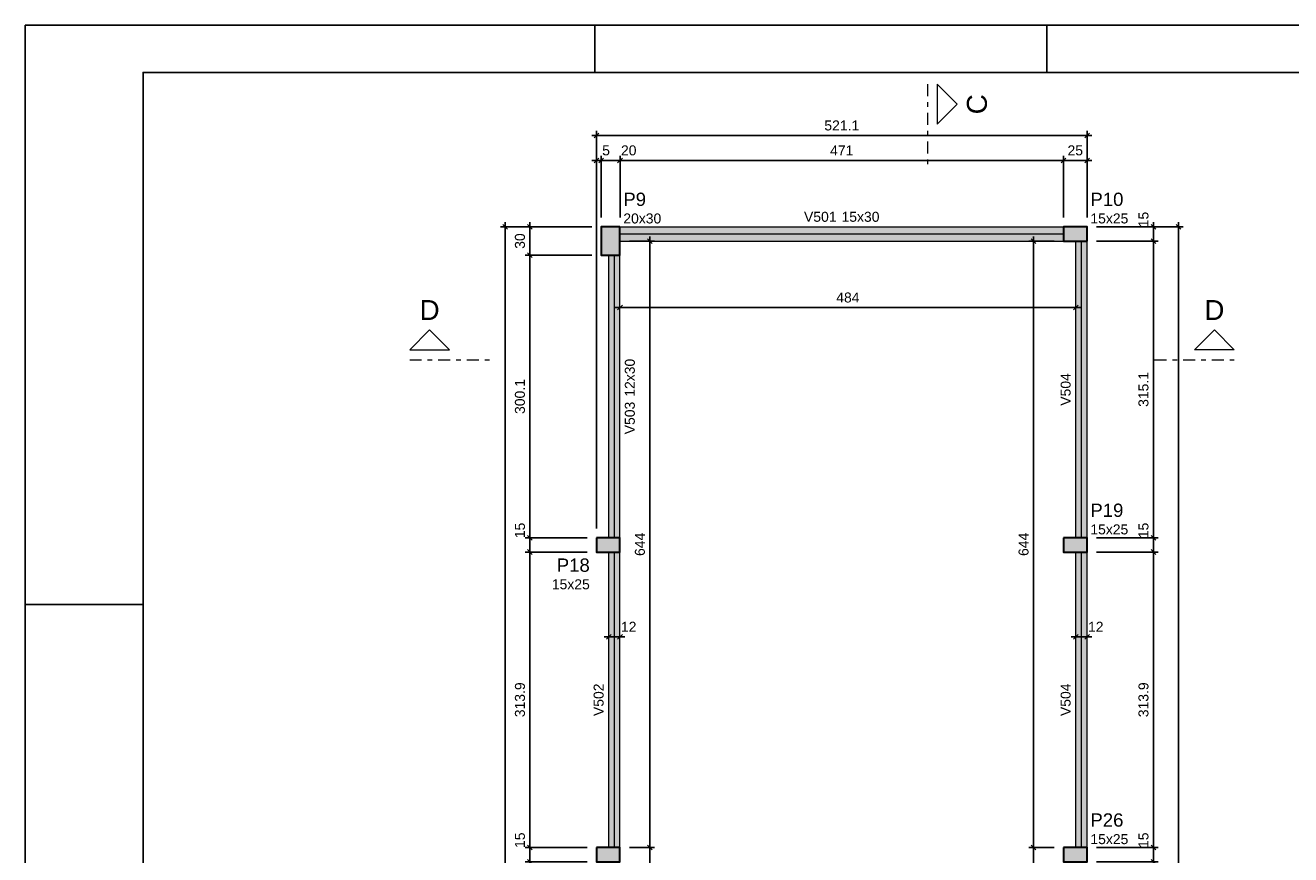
# Model space of a CAD drawing. Header units: millimetres. Extents: x 0 to 59.4, y 0 to 42.
# Tile 2 of 4: x 0 to 26.9, y 24.4 to 42. Entities that reach past the tile are written whole.
import ezdxf

# ---------------------------------------------------------------- set-up
doc = ezdxf.new("R2010")
doc.units = ezdxf.units.MM
doc.header["$MEASUREMENT"] = 0
doc.linetypes.add('DASHDOT', pattern=[2.54, 1.27, -0.635, 0, -0.635])
doc.linetypes.add('NULL', pattern=[0])
doc.layers.get('0').update_dxf_attribs({"lineweight": 18})
for name, color, linetype, lineweight in [('FO-Cortes', 9, 'DASHDOT', 5), ('FO-Cotas', 5, 'Continuous', 5), ('FO-Eixos', 5, 'Continuous', 5), ('FO-Hachura pilar que morre', 106, 'Continuous', 5), ('FO-Hachura viga', 43, 'Continuous', 5), ('FO-Pilares', 4, 'Continuous', 30), ('FO-Textos das vigas', 7, 'Continuous', 5), ('FO-Textos dos pilares', 7, 'Continuous', 5), ('FO-Vigas', 1, 'Continuous', 20)]:
    doc.layers.add(name, color=color, linetype=linetype, lineweight=lineweight)
doc.layers.add('SEDUC_MARF', color=1, linetype='Continuous')
doc.layers.add('SEDUC_MARGG', color=7, linetype='Continuous')
doc.styles.add('Arial', font='txt')
doc.dimstyles.new('UM_50.000000', dxfattribs={"dimtxt": 0.18, "dimasz": 0.1, "dimexe": 0.1, "dimexo": 0.2, "dimgap": 0, "dimtad": 1, "dimtih": 1, "dimtoh": 1, "dimdec": 1, "dimlfac": 50, "dimzin": 0, "dimdsep": 46, "dimtxsty": 'Standard', "dimcen": 0.09, "dimdle": 0.1, "dimadec": 1, "dimazin": 2, "dimtfac": 1, "dimtdec": 4, "dimtofl": 0, "dimtmove": 0, "dimatfit": 3, "dimfxl": 1, "dimtolj": 1, "dimarcsym": 0})

# ---------------------------------------------------------------- blocks, each defined once
blk = doc.blocks.new('_Oblique')
at = {"color": 0, "linetype": 'ByBlock', "lineweight": -2}
blk.add_line((-0.5, -0.5), (0.5, 0.5), dxfattribs=at)
blk = doc.blocks.new('*D6')
at = {"layer": 'Defpoints', "color": 0}
for p in [(12.232, 39.131), (12.232, 37.719), (12.131, 31.116)]:
    blk.add_point(p, dxfattribs=at)
at = {"layer": 'FO-Cotas', "color": 0, "lineweight": -2}
for p, q in [((12.031, 39.131), (12.332, 39.131)), ((12.131, 31.316), (12.131, 39.231)), ((12.232, 37.919), (12.232, 39.231))]:
    blk.add_line(p, q, dxfattribs=at)
at = {"layer": 'FO-Cotas', "color": 0, "lineweight": -2, "xscale": 0.1, "yscale": 0.1, "zscale": 0.1, "rotation": 180}
blk.add_blockref('_Oblique', (12.131, 39.131), dxfattribs=at)
at = {"layer": 'FO-Cotas', "color": 0, "lineweight": -2, "xscale": 0.1, "yscale": 0.1, "zscale": 0.1}
blk.add_blockref('_Oblique', (12.232, 39.131), dxfattribs=at)
at = {"layer": 'FO-Cotas', "color": 7, "insert": (12.336, 39.343), "char_height": 0.2118, "attachment_point": 5, "rotation": 0.0057, "style": 'Arial'}
blk.add_mtext('\\A1;5', dxfattribs=at)
blk = doc.blocks.new('*D7')
at = {"layer": 'Defpoints', "color": 0}
for p in [(12.632, 39.131), (12.232, 37.719), (12.632, 37.719)]:
    blk.add_point(p, dxfattribs=at)
at = {"layer": 'FO-Cotas', "color": 0, "lineweight": -2}
for p, q in [((12.132, 39.131), (12.732, 39.131)), ((12.232, 37.919), (12.232, 39.231)), ((12.632, 37.919), (12.632, 39.231))]:
    blk.add_line(p, q, dxfattribs=at)
at = {"layer": 'FO-Cotas', "color": 0, "lineweight": -2, "xscale": 0.1, "yscale": 0.1, "zscale": 0.1, "rotation": 180}
blk.add_blockref('_Oblique', (12.232, 39.131), dxfattribs=at)
at = {"layer": 'FO-Cotas', "color": 0, "lineweight": -2, "xscale": 0.1, "yscale": 0.1, "zscale": 0.1}
blk.add_blockref('_Oblique', (12.632, 39.131), dxfattribs=at)
at = {"layer": 'FO-Cotas', "color": 7, "insert": (12.817, 39.343), "char_height": 0.2118, "attachment_point": 5, "rotation": 0.0057, "style": 'Arial'}
blk.add_mtext('\\A1;20', dxfattribs=at)
blk = doc.blocks.new('*D8')
at = {"layer": 'Defpoints', "color": 0}
for p in [(22.052, 39.131), (12.632, 37.719), (22.052, 37.719)]:
    blk.add_point(p, dxfattribs=at)
at = {"layer": 'FO-Cotas', "color": 0, "lineweight": -2}
for p, q in [((12.532, 39.131), (22.152, 39.131)), ((12.632, 37.919), (12.632, 39.231)), ((22.052, 37.919), (22.052, 39.231))]:
    blk.add_line(p, q, dxfattribs=at)
at = {"layer": 'FO-Cotas', "color": 0, "lineweight": -2, "xscale": 0.1, "yscale": 0.1, "zscale": 0.1, "rotation": 180}
blk.add_blockref('_Oblique', (12.632, 39.131), dxfattribs=at)
at = {"layer": 'FO-Cotas', "color": 0, "lineweight": -2, "xscale": 0.1, "yscale": 0.1, "zscale": 0.1}
blk.add_blockref('_Oblique', (22.052, 39.131), dxfattribs=at)
at = {"layer": 'FO-Cotas', "color": 7, "insert": (17.342, 39.343), "char_height": 0.2118, "attachment_point": 5, "rotation": 0.0057, "style": 'Arial'}
blk.add_mtext('\\A1;471', dxfattribs=at)
blk = doc.blocks.new('*D9')
at = {"layer": 'Defpoints', "color": 0}
for p in [(22.552, 39.131), (22.052, 37.719), (22.552, 37.719)]:
    blk.add_point(p, dxfattribs=at)
at = {"layer": 'FO-Cotas', "color": 0, "lineweight": -2}
for p, q in [((21.952, 39.131), (22.652, 39.131)), ((22.052, 37.919), (22.052, 39.231)), ((22.552, 37.919), (22.552, 39.231))]:
    blk.add_line(p, q, dxfattribs=at)
at = {"layer": 'FO-Cotas', "color": 0, "lineweight": -2, "xscale": 0.1, "yscale": 0.1, "zscale": 0.1, "rotation": 180}
blk.add_blockref('_Oblique', (22.052, 39.131), dxfattribs=at)
at = {"layer": 'FO-Cotas', "color": 0, "lineweight": -2, "xscale": 0.1, "yscale": 0.1, "zscale": 0.1}
blk.add_blockref('_Oblique', (22.552, 39.131), dxfattribs=at)
at = {"layer": 'FO-Cotas', "color": 7, "insert": (22.302, 39.343), "char_height": 0.2118, "attachment_point": 5, "rotation": 0.0057, "style": 'Arial'}
blk.add_mtext('\\A1;25', dxfattribs=at)
blk = doc.blocks.new('*D10')
at = {"layer": 'Defpoints', "color": 0}
for p in [(22.552, 39.661), (22.552, 37.719), (12.131, 31.116)]:
    blk.add_point(p, dxfattribs=at)
at = {"layer": 'FO-Cotas', "color": 0, "lineweight": -2}
for p, q in [((12.031, 39.661), (22.652, 39.661)), ((12.131, 31.316), (12.131, 39.761)), ((22.552, 37.919), (22.552, 39.761))]:
    blk.add_line(p, q, dxfattribs=at)
at = {"layer": 'FO-Cotas', "color": 0, "lineweight": -2, "xscale": 0.1, "yscale": 0.1, "zscale": 0.1, "rotation": 180}
blk.add_blockref('_Oblique', (12.131, 39.661), dxfattribs=at)
at = {"layer": 'FO-Cotas', "color": 0, "lineweight": -2, "xscale": 0.1, "yscale": 0.1, "zscale": 0.1}
blk.add_blockref('_Oblique', (22.552, 39.661), dxfattribs=at)
at = {"layer": 'FO-Cotas', "color": 7, "insert": (17.342, 39.872), "char_height": 0.2118, "attachment_point": 5, "rotation": 0.0057, "style": 'Arial'}
blk.add_mtext('\\A1;521.1', dxfattribs=at)
blk = doc.blocks.new('*D13')
at = {"layer": 'Defpoints', "color": 0}
for p in [(12.632, 36.007), (22.312, 36.007), (22.312, 36.007)]:
    blk.add_point(p, dxfattribs=at)
at = {"layer": 'FO-Cotas', "color": 0, "lineweight": -2}
blk.add_line((12.532, 36.007), (22.412, 36.007), dxfattribs=at)
at = {"layer": 'FO-Cotas', "color": 0, "lineweight": -2, "xscale": 0.1, "yscale": 0.1, "zscale": 0.1, "rotation": 180}
blk.add_blockref('_Oblique', (12.632, 36.007), dxfattribs=at)
at = {"layer": 'FO-Cotas', "color": 0, "lineweight": -2, "xscale": 0.1, "yscale": 0.1, "zscale": 0.1}
blk.add_blockref('_Oblique', (22.312, 36.007), dxfattribs=at)
at = {"layer": 'FO-Cotas', "color": 7, "insert": (17.472, 36.219), "char_height": 0.2118, "attachment_point": 5, "rotation": 0.0057, "style": 'Arial'}
blk.add_mtext('\\A1;484', dxfattribs=at)
blk = doc.blocks.new('*D21')
at = {"layer": 'Defpoints', "color": 0}
for p in [(10.719, 24.539), (12.132, 24.539), (12.132, 24.239)]:
    blk.add_point(p, dxfattribs=at)
at = {"layer": 'FO-Cotas', "color": 0, "lineweight": -2}
for p, q in [((11.932, 24.539), (10.619, 24.539)), ((10.719, 24.139), (10.719, 24.639)), ((11.932, 24.239), (10.619, 24.239))]:
    blk.add_line(p, q, dxfattribs=at)
at = {"layer": 'FO-Cotas', "color": 0, "lineweight": -2, "xscale": 0.1, "yscale": 0.1, "zscale": 0.1}
for p, rotation in [((10.719, 24.539), 90), ((10.719, 24.239), 270)]:
    blk.add_blockref('_Oblique', p, dxfattribs=dict(at, rotation=rotation))
at = {"layer": 'FO-Cotas', "color": 7, "insert": (10.507, 24.696), "char_height": 0.2118, "attachment_point": 5, "rotation": 90, "style": 'Arial'}
blk.add_mtext('\\A1;15', dxfattribs=at)
blk = doc.blocks.new('*D22')
at = {"layer": 'Defpoints', "color": 0}
for p in [(10.719, 30.816), (12.131, 30.816), (12.132, 24.539)]:
    blk.add_point(p, dxfattribs=at)
at = {"layer": 'FO-Cotas', "color": 0, "lineweight": -2}
for p, q in [((10.719, 24.439), (10.719, 30.916)), ((11.931, 30.816), (10.619, 30.816)), ((11.932, 24.539), (10.619, 24.539))]:
    blk.add_line(p, q, dxfattribs=at)
at = {"layer": 'FO-Cotas', "color": 0, "lineweight": -2, "xscale": 0.1, "yscale": 0.1, "zscale": 0.1}
for p, rotation in [((10.719, 30.816), 90), ((10.719, 24.539), 270)]:
    blk.add_blockref('_Oblique', p, dxfattribs=dict(at, rotation=rotation))
at = {"layer": 'FO-Cotas', "color": 7, "insert": (10.507, 27.678), "char_height": 0.2118, "attachment_point": 5, "rotation": 90, "style": 'Arial'}
blk.add_mtext('\\A1;313.9', dxfattribs=at)
blk = doc.blocks.new('*D23')
at = {"layer": 'Defpoints', "color": 0}
for p in [(10.719, 31.116), (12.131, 31.116), (12.131, 30.816)]:
    blk.add_point(p, dxfattribs=at)
at = {"layer": 'FO-Cotas', "color": 0, "lineweight": -2}
for p, q in [((10.719, 30.716), (10.719, 31.216)), ((11.931, 31.116), (10.619, 31.116)), ((11.931, 30.816), (10.619, 30.816))]:
    blk.add_line(p, q, dxfattribs=at)
at = {"layer": 'FO-Cotas', "color": 0, "lineweight": -2, "xscale": 0.1, "yscale": 0.1, "zscale": 0.1}
for p, rotation in [((10.719, 31.116), 90), ((10.719, 30.816), 270)]:
    blk.add_blockref('_Oblique', p, dxfattribs=dict(at, rotation=rotation))
at = {"layer": 'FO-Cotas', "color": 7, "insert": (10.507, 31.274), "char_height": 0.2118, "attachment_point": 5, "rotation": 90, "style": 'Arial'}
blk.add_mtext('\\A1;15', dxfattribs=at)
blk = doc.blocks.new('*D24')
at = {"layer": 'Defpoints', "color": 0}
for p in [(10.719, 37.119), (12.232, 37.119), (12.131, 31.116)]:
    blk.add_point(p, dxfattribs=at)
at = {"layer": 'FO-Cotas', "color": 0, "lineweight": -2}
for p, q in [((12.032, 37.119), (10.619, 37.119)), ((10.719, 31.016), (10.719, 37.219)), ((11.931, 31.116), (10.619, 31.116))]:
    blk.add_line(p, q, dxfattribs=at)
at = {"layer": 'FO-Cotas', "color": 0, "lineweight": -2, "xscale": 0.1, "yscale": 0.1, "zscale": 0.1}
for p, rotation in [((10.719, 37.119), 90), ((10.719, 31.116), 270)]:
    blk.add_blockref('_Oblique', p, dxfattribs=dict(at, rotation=rotation))
at = {"layer": 'FO-Cotas', "color": 7, "insert": (10.507, 34.118), "char_height": 0.2118, "attachment_point": 5, "rotation": 90, "style": 'Arial'}
blk.add_mtext('\\A1;300.1', dxfattribs=at)
blk = doc.blocks.new('*D25')
at = {"layer": 'Defpoints', "color": 0}
for p in [(10.719, 37.719), (12.232, 37.719), (12.232, 37.119)]:
    blk.add_point(p, dxfattribs=at)
at = {"layer": 'FO-Cotas', "color": 0, "lineweight": -2}
for p, q in [((12.032, 37.719), (10.619, 37.719)), ((10.719, 37.019), (10.719, 37.819)), ((12.032, 37.119), (10.619, 37.119))]:
    blk.add_line(p, q, dxfattribs=at)
at = {"layer": 'FO-Cotas', "color": 0, "lineweight": -2, "xscale": 0.1, "yscale": 0.1, "zscale": 0.1}
for p, rotation in [((10.719, 37.719), 90), ((10.719, 37.119), 270)]:
    blk.add_blockref('_Oblique', p, dxfattribs=dict(at, rotation=rotation))
at = {"layer": 'FO-Cotas', "color": 7, "insert": (10.507, 37.419), "char_height": 0.2118, "attachment_point": 5, "rotation": 90, "style": 'Arial'}
blk.add_mtext('\\A1;30', dxfattribs=at)
blk = doc.blocks.new('*D26')
at = {"layer": 'Defpoints', "color": 0}
for p in [(10.19, 37.719), (12.232, 37.719), (12.332, 2.926)]:
    blk.add_point(p, dxfattribs=at)
at = {"layer": 'FO-Cotas', "color": 0, "lineweight": -2}
for p, q in [((12.032, 37.719), (10.09, 37.719)), ((10.19, 2.826), (10.19, 37.819)), ((12.132, 2.926), (10.09, 2.926))]:
    blk.add_line(p, q, dxfattribs=at)
at = {"layer": 'FO-Cotas', "color": 0, "lineweight": -2, "xscale": 0.1, "yscale": 0.1, "zscale": 0.1}
for p, rotation in [((10.19, 37.719), 90), ((10.19, 2.926), 270)]:
    blk.add_blockref('_Oblique', p, dxfattribs=dict(at, rotation=rotation))
at = {"layer": 'FO-Cotas', "color": 7, "insert": (9.978, 20.323), "char_height": 0.2118, "attachment_point": 5, "rotation": 90, "style": 'Arial'}
blk.add_mtext('\\A1;1739.7', dxfattribs=at)
blk = doc.blocks.new('*D34')
at = {"layer": 'Defpoints', "color": 0}
for p in [(22.552, 24.539), (23.964, 24.539), (22.552, 24.239)]:
    blk.add_point(p, dxfattribs=at)
at = {"layer": 'FO-Cotas', "color": 0, "lineweight": -2}
for p, q in [((22.752, 24.539), (24.064, 24.539)), ((23.964, 24.139), (23.964, 24.639)), ((22.752, 24.239), (24.064, 24.239))]:
    blk.add_line(p, q, dxfattribs=at)
at = {"layer": 'FO-Cotas', "color": 0, "lineweight": -2, "xscale": 0.1, "yscale": 0.1, "zscale": 0.1}
for p, rotation in [((23.964, 24.539), 90), ((23.964, 24.239), 270)]:
    blk.add_blockref('_Oblique', p, dxfattribs=dict(at, rotation=rotation))
at = {"layer": 'FO-Cotas', "color": 7, "insert": (23.752, 24.696), "char_height": 0.2118, "attachment_point": 5, "rotation": 90, "style": 'Arial'}
blk.add_mtext('\\A1;15', dxfattribs=at)
blk = doc.blocks.new('*D35')
at = {"layer": 'Defpoints', "color": 0}
for p in [(22.552, 30.816), (23.964, 30.816), (22.552, 24.539)]:
    blk.add_point(p, dxfattribs=at)
at = {"layer": 'FO-Cotas', "color": 0, "lineweight": -2}
for p, q in [((23.964, 24.439), (23.964, 30.916)), ((22.752, 30.816), (24.064, 30.816)), ((22.752, 24.539), (24.064, 24.539))]:
    blk.add_line(p, q, dxfattribs=at)
at = {"layer": 'FO-Cotas', "color": 0, "lineweight": -2, "xscale": 0.1, "yscale": 0.1, "zscale": 0.1}
for p, rotation in [((23.964, 30.816), 90), ((23.964, 24.539), 270)]:
    blk.add_blockref('_Oblique', p, dxfattribs=dict(at, rotation=rotation))
at = {"layer": 'FO-Cotas', "color": 7, "insert": (23.752, 27.678), "char_height": 0.2118, "attachment_point": 5, "rotation": 90, "style": 'Arial'}
blk.add_mtext('\\A1;313.9', dxfattribs=at)
blk = doc.blocks.new('*D36')
at = {"layer": 'Defpoints', "color": 0}
for p in [(22.552, 31.116), (23.964, 31.116), (22.552, 30.816)]:
    blk.add_point(p, dxfattribs=at)
at = {"layer": 'FO-Cotas', "color": 0, "lineweight": -2}
for p, q in [((23.964, 30.716), (23.964, 31.216)), ((22.752, 31.116), (24.064, 31.116)), ((22.752, 30.816), (24.064, 30.816))]:
    blk.add_line(p, q, dxfattribs=at)
at = {"layer": 'FO-Cotas', "color": 0, "lineweight": -2, "xscale": 0.1, "yscale": 0.1, "zscale": 0.1}
for p, rotation in [((23.964, 31.116), 90), ((23.964, 30.816), 270)]:
    blk.add_blockref('_Oblique', p, dxfattribs=dict(at, rotation=rotation))
at = {"layer": 'FO-Cotas', "color": 7, "insert": (23.752, 31.274), "char_height": 0.2118, "attachment_point": 5, "rotation": 90, "style": 'Arial'}
blk.add_mtext('\\A1;15', dxfattribs=at)
blk = doc.blocks.new('*D37')
at = {"layer": 'Defpoints', "color": 0}
for p in [(22.552, 37.419), (23.964, 37.419), (22.552, 31.116)]:
    blk.add_point(p, dxfattribs=at)
at = {"layer": 'FO-Cotas', "color": 0, "lineweight": -2}
for p, q in [((22.752, 37.419), (24.064, 37.419)), ((23.964, 31.016), (23.964, 37.519)), ((22.752, 31.116), (24.064, 31.116))]:
    blk.add_line(p, q, dxfattribs=at)
at = {"layer": 'FO-Cotas', "color": 0, "lineweight": -2, "xscale": 0.1, "yscale": 0.1, "zscale": 0.1}
for p, rotation in [((23.964, 37.419), 90), ((23.964, 31.116), 270)]:
    blk.add_blockref('_Oblique', p, dxfattribs=dict(at, rotation=rotation))
at = {"layer": 'FO-Cotas', "color": 7, "insert": (23.752, 34.268), "char_height": 0.2118, "attachment_point": 5, "rotation": 90, "style": 'Arial'}
blk.add_mtext('\\A1;315.1', dxfattribs=at)
blk = doc.blocks.new('*D38')
at = {"layer": 'Defpoints', "color": 0}
for p in [(22.552, 37.719), (23.964, 37.719), (22.552, 37.419)]:
    blk.add_point(p, dxfattribs=at)
at = {"layer": 'FO-Cotas', "color": 0, "lineweight": -2}
for p, q in [((22.752, 37.719), (24.064, 37.719)), ((23.964, 37.319), (23.964, 37.819)), ((22.752, 37.419), (24.064, 37.419))]:
    blk.add_line(p, q, dxfattribs=at)
at = {"layer": 'FO-Cotas', "color": 0, "lineweight": -2, "xscale": 0.1, "yscale": 0.1, "zscale": 0.1}
for p, rotation in [((23.964, 37.719), 90), ((23.964, 37.419), 270)]:
    blk.add_blockref('_Oblique', p, dxfattribs=dict(at, rotation=rotation))
at = {"layer": 'FO-Cotas', "color": 7, "insert": (23.752, 37.876), "char_height": 0.2118, "attachment_point": 5, "rotation": 90, "style": 'Arial'}
blk.add_mtext('\\A1;15', dxfattribs=at)
blk = doc.blocks.new('*D39')
at = {"layer": 'Defpoints', "color": 0}
for p in [(22.552, 37.719), (24.494, 37.719), (12.632, 2.926)]:
    blk.add_point(p, dxfattribs=at)
at = {"layer": 'FO-Cotas', "color": 0, "lineweight": -2}
for p, q in [((22.752, 37.719), (24.594, 37.719)), ((24.494, 2.826), (24.494, 37.819)), ((12.832, 2.926), (24.594, 2.926))]:
    blk.add_line(p, q, dxfattribs=at)
at = {"layer": 'FO-Cotas', "color": 0, "lineweight": -2, "xscale": 0.1, "yscale": 0.1, "zscale": 0.1}
for p, rotation in [((24.494, 37.719), 90), ((24.494, 2.926), 270)]:
    blk.add_blockref('_Oblique', p, dxfattribs=dict(at, rotation=rotation))
at = {"layer": 'FO-Cotas', "color": 7, "insert": (24.282, 20.323), "char_height": 0.2118, "attachment_point": 5, "rotation": 90, "style": 'Arial'}
blk.add_mtext('\\A1;1739.7', dxfattribs=at)
blk = doc.blocks.new('*D43')
at = {"layer": 'Defpoints', "color": 0}
for p in [(12.392, 29.016), (12.632, 29.016), (12.632, 29.016)]:
    blk.add_point(p, dxfattribs=at)
at = {"layer": 'FO-Cotas', "color": 0, "lineweight": -2}
blk.add_line((12.292, 29.016), (12.732, 29.016), dxfattribs=at)
at = {"layer": 'FO-Cotas', "color": 0, "lineweight": -2, "xscale": 0.1, "yscale": 0.1, "zscale": 0.1, "rotation": 180}
blk.add_blockref('_Oblique', (12.392, 29.016), dxfattribs=at)
at = {"layer": 'FO-Cotas', "color": 0, "lineweight": -2, "xscale": 0.1, "yscale": 0.1, "zscale": 0.1}
blk.add_blockref('_Oblique', (12.632, 29.016), dxfattribs=at)
at = {"layer": 'FO-Cotas', "color": 7, "insert": (12.817, 29.228), "char_height": 0.2118, "attachment_point": 5, "rotation": 0.0057, "style": 'Arial'}
blk.add_mtext('\\A1;12', dxfattribs=at)
blk = doc.blocks.new('*D44')
at = {"layer": 'Defpoints', "color": 0}
for p in [(22.312, 29.016), (22.552, 29.016), (22.552, 29.016)]:
    blk.add_point(p, dxfattribs=at)
at = {"layer": 'FO-Cotas', "color": 0, "lineweight": -2}
blk.add_line((22.212, 29.016), (22.652, 29.016), dxfattribs=at)
at = {"layer": 'FO-Cotas', "color": 0, "lineweight": -2, "xscale": 0.1, "yscale": 0.1, "zscale": 0.1, "rotation": 180}
blk.add_blockref('_Oblique', (22.312, 29.016), dxfattribs=at)
at = {"layer": 'FO-Cotas', "color": 0, "lineweight": -2, "xscale": 0.1, "yscale": 0.1, "zscale": 0.1}
blk.add_blockref('_Oblique', (22.552, 29.016), dxfattribs=at)
at = {"layer": 'FO-Cotas', "color": 7, "insert": (22.737, 29.228), "char_height": 0.2118, "attachment_point": 5, "rotation": 0.0057, "style": 'Arial'}
blk.add_mtext('\\A1;12', dxfattribs=at)
blk = doc.blocks.new('*D47')
at = {"layer": 'Defpoints', "color": 0}
for p in [(12.632, 24.539), (13.267, 24.539), (12.632, 17.139)]:
    blk.add_point(p, dxfattribs=at)
at = {"layer": 'FO-Cotas', "color": 0, "lineweight": -2}
for p, q in [((12.832, 24.539), (13.367, 24.539)), ((13.267, 17.039), (13.267, 24.639)), ((12.832, 17.139), (13.367, 17.139))]:
    blk.add_line(p, q, dxfattribs=at)
at = {"layer": 'FO-Cotas', "color": 0, "lineweight": -2, "xscale": 0.1, "yscale": 0.1, "zscale": 0.1}
for p, rotation in [((13.267, 24.539), 90), ((13.267, 17.139), 270)]:
    blk.add_blockref('_Oblique', p, dxfattribs=dict(at, rotation=rotation))
at = {"layer": 'FO-Cotas', "color": 7, "insert": (13.055, 20.839), "char_height": 0.2118, "attachment_point": 5, "rotation": 90, "style": 'Arial'}
blk.add_mtext('\\A1;370', dxfattribs=at)
blk = doc.blocks.new('*D48')
at = {"layer": 'Defpoints', "color": 0}
for p in [(12.632, 37.419), (13.267, 37.419), (12.632, 24.539)]:
    blk.add_point(p, dxfattribs=at)
at = {"layer": 'FO-Cotas', "color": 0, "lineweight": -2}
for p, q in [((12.832, 37.419), (13.367, 37.419)), ((13.267, 24.439), (13.267, 37.519)), ((12.832, 24.539), (13.367, 24.539))]:
    blk.add_line(p, q, dxfattribs=at)
at = {"layer": 'FO-Cotas', "color": 0, "lineweight": -2, "xscale": 0.1, "yscale": 0.1, "zscale": 0.1}
for p, rotation in [((13.267, 37.419), 90), ((13.267, 24.539), 270)]:
    blk.add_blockref('_Oblique', p, dxfattribs=dict(at, rotation=rotation))
at = {"layer": 'FO-Cotas', "color": 7, "insert": (13.055, 30.979), "char_height": 0.2118, "attachment_point": 5, "rotation": 90, "style": 'Arial'}
blk.add_mtext('\\A1;644', dxfattribs=at)
blk = doc.blocks.new('*D51')
at = {"layer": 'Defpoints', "color": 0}
for p in [(21.417, 24.539), (22.052, 24.539), (22.052, 17.139)]:
    blk.add_point(p, dxfattribs=at)
at = {"layer": 'FO-Cotas', "color": 0, "lineweight": -2}
for p, q in [((21.852, 24.539), (21.317, 24.539)), ((21.417, 17.039), (21.417, 24.639)), ((21.852, 17.139), (21.317, 17.139))]:
    blk.add_line(p, q, dxfattribs=at)
at = {"layer": 'FO-Cotas', "color": 0, "lineweight": -2, "xscale": 0.1, "yscale": 0.1, "zscale": 0.1}
for p, rotation in [((21.417, 24.539), 90), ((21.417, 17.139), 270)]:
    blk.add_blockref('_Oblique', p, dxfattribs=dict(at, rotation=rotation))
at = {"layer": 'FO-Cotas', "color": 7, "insert": (21.205, 20.839), "char_height": 0.2118, "attachment_point": 5, "rotation": 90, "style": 'Arial'}
blk.add_mtext('\\A1;370', dxfattribs=at)
blk = doc.blocks.new('*D52')
at = {"layer": 'Defpoints', "color": 0}
for p in [(21.417, 37.419), (22.052, 37.419), (22.052, 24.539)]:
    blk.add_point(p, dxfattribs=at)
at = {"layer": 'FO-Cotas', "color": 0, "lineweight": -2}
for p, q in [((21.852, 37.419), (21.317, 37.419)), ((21.417, 24.439), (21.417, 37.519)), ((21.852, 24.539), (21.317, 24.539))]:
    blk.add_line(p, q, dxfattribs=at)
at = {"layer": 'FO-Cotas', "color": 0, "lineweight": -2, "xscale": 0.1, "yscale": 0.1, "zscale": 0.1}
for p, rotation in [((21.417, 37.419), 90), ((21.417, 24.539), 270)]:
    blk.add_blockref('_Oblique', p, dxfattribs=dict(at, rotation=rotation))
at = {"layer": 'FO-Cotas', "color": 7, "insert": (21.205, 30.979), "char_height": 0.2118, "attachment_point": 5, "rotation": 90, "style": 'Arial'}
blk.add_mtext('\\A1;644', dxfattribs=at)

msp = doc.modelspace()

# ---------------------------------------------------------------- hatches: boundary and pattern name
at = {"layer": 'FO-Hachura pilar que morre', "linetype": 'Continuous'}
for points in [[(12.6316, 37.7191), (12.4316, 37.7191), (12.2316, 37.7191), (12.2316, 37.4191), (12.2316, 37.1191), (12.4316, 37.1191), (12.6316, 37.1191), (12.6316, 37.4191)], [(22.5522, 37.4191), (22.5522, 37.5691), (22.5522, 37.7191), (22.3022, 37.7191), (22.0522, 37.7191), (22.0522, 37.5691), (22.0522, 37.4191), (22.3022, 37.4191)], [(12.1312, 31.1163), (12.1312, 30.9663), (12.1312, 30.8163), (12.3812, 30.8163), (12.6312, 30.8163), (12.6312, 30.9663), (12.6312, 31.1163), (12.3812, 31.1163)], [(22.0518, 31.1163), (22.0518, 30.9663), (22.0518, 30.8163), (22.3018, 30.8163), (22.5518, 30.8163), (22.5518, 30.9663), (22.5518, 31.1163), (22.3018, 31.1163)], [(12.1316, 24.5391), (12.1316, 24.3891), (12.1316, 24.2391), (12.3816, 24.2391), (12.6316, 24.2391), (12.6316, 24.3891), (12.6316, 24.5391), (12.3816, 24.5391)], [(22.0522, 24.5391), (22.0522, 24.3891), (22.0522, 24.2391), (22.3022, 24.2391), (22.5522, 24.2391), (22.5522, 24.3891), (22.5522, 24.5391), (22.3022, 24.5391)]]:
    msp.add_hatch(color=106, dxfattribs=at).paths.add_polyline_path(points)
at = {"layer": 'FO-Hachura viga', "linetype": 'Continuous'}
for points in [[(22.0522, 37.7189), (22.0522, 37.7189), (12.6316, 37.7189), (12.6316, 37.4189), (22.0522, 37.4189), (22.0522, 37.7189)], [(22.5522, 37.4189), (22.5522, 37.4189), (22.312, 37.4189), (22.312, 31.1163), (22.5522, 31.1163), (22.5522, 37.4189)], [(12.6318, 37.1189), (12.6318, 37.1189), (12.3916, 37.1189), (12.3916, 31.1163), (12.6318, 31.1163), (12.6318, 37.1189)], [(12.6316, 30.8163), (12.6316, 30.8163), (12.3916, 30.8163), (12.3916, 24.5389), (12.6316, 24.5389), (12.6316, 30.8163)], [(22.552, 30.8163), (22.552, 30.8163), (22.3122, 30.8163), (22.3122, 24.5389), (22.552, 24.5389), (22.552, 30.8163)]]:
    msp.add_hatch(color=43, dxfattribs=at).paths.add_polyline_path(points)

# ---------------------------------------------------------------- linework, layer by layer
at = {"layer": 'FO-Cortes', "ltscale": 0.2}
for p, q in [((19.16, 40.7476), (19.16, 39.0532)), ((8.1643, 34.8956), (9.8587, 34.8956)), ((23.9857, 34.8956), (25.6801, 34.8956))]:
    msp.add_line(p, q, dxfattribs=at)
at = {"layer": 'FO-Cortes', "linetype": 'Continuous', "ltscale": 0.2}
for points in [[(19.3718, 40.7476), (19.3718, 39.9004), (19.7954, 40.324), (19.3718, 40.7476)], [(8.1643, 35.1074), (9.0115, 35.1074), (8.5879, 35.531), (8.1643, 35.1074)], [(25.6801, 35.1074), (24.8329, 35.1074), (25.2565, 35.531), (25.6801, 35.1074)]]:
    msp.add_lwpolyline(points, close=True, dxfattribs=at)
at = {"layer": 'FO-Eixos'}
for p, q in [((12.6316, 37.5691), (22.0522, 37.5691)), ((22.4322, 31.1163), (22.4322, 37.4191)), ((12.5116, 31.1163), (12.5116, 37.1191)), ((12.5116, 24.5391), (12.5116, 30.8163)), ((22.4322, 24.5391), (22.4322, 30.8163))]:
    msp.add_line(p, q, dxfattribs=at)
at = {"layer": 'FO-Pilares'}
for points in [[(12.6316, 37.7191), (12.4316, 37.7191), (12.2316, 37.7191), (12.2316, 37.4191), (12.2316, 37.1191), (12.4316, 37.1191), (12.6316, 37.1191), (12.6316, 37.4191), (12.6316, 37.7191)], [(22.5522, 37.4191), (22.5522, 37.5691), (22.5522, 37.7191), (22.3022, 37.7191), (22.0522, 37.7191), (22.0522, 37.5691), (22.0522, 37.4191), (22.3022, 37.4191), (22.5522, 37.4191)], [(12.1312, 31.1163), (12.1312, 30.9663), (12.1312, 30.8163), (12.3812, 30.8163), (12.6312, 30.8163), (12.6312, 30.9663), (12.6312, 31.1163), (12.3812, 31.1163), (12.1312, 31.1163)], [(22.0518, 31.1163), (22.0518, 30.9663), (22.0518, 30.8163), (22.3018, 30.8163), (22.5518, 30.8163), (22.5518, 30.9663), (22.5518, 31.1163), (22.3018, 31.1163), (22.0518, 31.1163)], [(12.1316, 24.5391), (12.1316, 24.3891), (12.1316, 24.2391), (12.3816, 24.2391), (12.6316, 24.2391), (12.6316, 24.3891), (12.6316, 24.5391), (12.3816, 24.5391), (12.1316, 24.5391)], [(22.0522, 24.5391), (22.0522, 24.3891), (22.0522, 24.2391), (22.3022, 24.2391), (22.5522, 24.2391), (22.5522, 24.3891), (22.5522, 24.5391), (22.3022, 24.5391), (22.0522, 24.5391)]]:
    msp.add_lwpolyline(points, close=True, dxfattribs=at)
at = {"layer": 'FO-Vigas'}
for p, q in [((12.6316, 37.7191), (22.0522, 37.7191)), ((12.6316, 37.4191), (22.0522, 37.4191)), ((22.3122, 31.1163), (22.3122, 37.4191)), ((22.5522, 31.1163), (22.5522, 37.4191)), ((12.3916, 31.1163), (12.3916, 37.1191)), ((12.6316, 31.1163), (12.6316, 37.1191)), ((12.3916, 24.5391), (12.3916, 30.8163)), ((12.6316, 24.5391), (12.6316, 30.8163)), ((22.3122, 24.5391), (22.3122, 30.8163)), ((22.5522, 24.5391), (22.5522, 30.8163))]:
    msp.add_line(p, q, dxfattribs=at)
at = {"layer": 'SEDUC_MARF'}
for p, q in [((12.1, 42), (12.1, 41)), ((21.7, 42), (21.7, 41)), ((0, 29.7), (2.5, 29.7))]:
    msp.add_line(p, q, dxfattribs=at)
msp.add_lwpolyline([(59.4, 42), (0, 42), (0, 0), (59.4, 0)], close=True, dxfattribs=at)
at = {"layer": 'SEDUC_MARGG'}
msp.add_lwpolyline([(58.4, 1), (58.4, 41), (2.5, 41), (2.5, 1), (58.4, 1)], dxfattribs=at)

# ---------------------------------------------------------------- texts
at = {"layer": 'FO-Cortes', "linetype": 'NULL', "ltscale": 0.2, "insert": (20.4303, 40.3236), "char_height": 0.4236, "width": 0.837715, "attachment_point": 8, "rotation": 90.00021, "line_spacing_factor": 0.798, "style": 'Arial'}
msp.add_mtext('C', dxfattribs=at)
at = {"layer": 'FO-Cortes', "linetype": 'NULL', "ltscale": 0.2, "char_height": 0.4236, "width": 0.837715, "attachment_point": 8, "line_spacing_factor": 0.798, "style": 'Arial'}
for insert in [(8.5881, 35.7429), (25.2561, 35.7429)]:
    msp.add_mtext('D', dxfattribs=dict(at, insert=insert))
at = {"layer": 'FO-Textos das vigas', "linetype": 'NULL', "char_height": 0.2118, "line_spacing_factor": 0.798, "style": 'Arial'}
for s, insert, width, attachment_point in [('V501', (17.231, 37.825), 1.354561, 9), ('15x30', (17.337, 37.825), 1.580273, 7)]:
    msp.add_mtext(s, dxfattribs=dict(at, insert=insert, width=width, attachment_point=attachment_point))
at = {"layer": 'FO-Textos das vigas', "linetype": 'NULL', "char_height": 0.2118, "rotation": 90.00021, "line_spacing_factor": 0.798, "style": 'Arial'}
for s, insert, width, attachment_point in [('12x30', (12.9491, 34.1131), 1.580273, 7), ('V504', (22.2061, 34.2681), 1.354561, 8), ('V503', (12.9491, 34.0071), 1.354561, 9), ('V502', (12.2861, 27.6781), 1.354561, 8), ('V504', (22.2061, 27.6781), 1.354561, 8)]:
    msp.add_mtext(s, dxfattribs=dict(at, insert=insert, width=width, attachment_point=attachment_point))
at = {"layer": 'FO-Textos dos pilares', "linetype": 'NULL', "line_spacing_factor": 0.798, "style": 'Arial'}
for s, insert, char_height, width, attachment_point in [('P9', (12.702, 38.1603), 0.2824, 0.954053, 7), ('P10', (22.623, 38.1603), 0.2824, 1.387852, 7), ('20x30', (12.702, 37.79), 0.2118, 1.580273, 7), ('15x25', (22.623, 37.79), 0.2118, 1.580273, 7), ('P19', (22.622, 31.5573), 0.2824, 1.387852, 7), ('15x25', (22.622, 31.187), 0.2118, 1.580273, 7), ('P18', (11.99, 30.3923), 0.2824, 1.387852, 9), ('15x25', (11.99, 30.022), 0.2118, 1.580273, 9), ('P26', (22.623, 24.9803), 0.2824, 1.387852, 7), ('15x25', (22.623, 24.61), 0.2118, 1.580273, 7)]:
    msp.add_mtext(s, dxfattribs=dict(at, insert=insert, char_height=char_height, width=width, attachment_point=attachment_point))

# ---------------------------------------------------------------- dimensions: what is measured, and where the dimension line sits
at = {"layer": 'FO-Cotas'}
for base, p1, p2, override, picture, middle, turn in [((22.5521613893, 39.6605724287), (12.1311613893, 31.1162724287), (22.5521613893, 37.7190724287), {"dimtxt": 0.2118, "dimasz": 0.1, "dimexe": 0.1, "dimexo": 0.2, "dimtad": 1, "dimtih": 0, "dimtoh": 0, "dimdec": 1, "dimlfac": 50, "dimzin": 8, "dimtxsty": 'Arial', "dimblk": 'Oblique', "dimblk1": 'Oblique', "dimblk2": 'Oblique', "dimsah": 1, "dimdle": 0.1, "dimse1": 0, "dimse2": 0, "dimclrt": 7, "dimadec": 1, "dimazin": 3, "dimtmove": 2, "dimldrblk": 'Oblique'}, '*D10', (17.3416613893, 39.8723724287), 0.005729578), ((12.2316, 39.1311), (12.1312, 31.1163), (12.2316, 37.7191), {"dimtxt": 0.2118, "dimasz": 0.1, "dimexe": 0.1, "dimexo": 0.2, "dimtad": 1, "dimtih": 0, "dimtoh": 0, "dimdec": 1, "dimlfac": 50, "dimzin": 8, "dimtxsty": 'Arial', "dimblk": 'Oblique', "dimblk1": 'Oblique', "dimblk2": 'Oblique', "dimsah": 1, "dimdle": 0.1, "dimse1": 0, "dimse2": 0, "dimclrt": 7, "dimadec": 1, "dimazin": 3, "dimtmove": 2, "dimldrblk": 'Oblique'}, '*D6', (12.3362, 39.3429), 0.00573), ((12.6316, 39.1311), (12.2316, 37.7191), (12.6316, 37.7191), {"dimtxt": 0.2118, "dimasz": 0.1, "dimexe": 0.1, "dimexo": 0.2, "dimtad": 1, "dimtih": 0, "dimtoh": 0, "dimdec": 1, "dimlfac": 50, "dimzin": 8, "dimtxsty": 'Arial', "dimblk": 'Oblique', "dimblk1": 'Oblique', "dimblk2": 'Oblique', "dimsah": 1, "dimdle": 0.1, "dimse1": 0, "dimse2": 0, "dimclrt": 7, "dimadec": 1, "dimazin": 3, "dimtmove": 2, "dimldrblk": 'Oblique'}, '*D7', (12.8168, 39.3429), 0.00573), ((22.0522, 39.1311), (12.6316, 37.7191), (22.0522, 37.7191), {"dimtxt": 0.2118, "dimasz": 0.1, "dimexe": 0.1, "dimexo": 0.2, "dimtad": 1, "dimtih": 0, "dimtoh": 0, "dimdec": 1, "dimlfac": 50, "dimzin": 8, "dimtxsty": 'Arial', "dimblk": 'Oblique', "dimblk1": 'Oblique', "dimblk2": 'Oblique', "dimsah": 1, "dimdle": 0.1, "dimse1": 0, "dimse2": 0, "dimclrt": 7, "dimadec": 1, "dimazin": 3, "dimtmove": 2, "dimldrblk": 'Oblique'}, '*D8', (17.3419, 39.3429), 0.00573), ((22.5522, 39.1311), (22.0522, 37.7191), (22.5522, 37.7191), {"dimtxt": 0.2118, "dimasz": 0.1, "dimexe": 0.1, "dimexo": 0.2, "dimtad": 1, "dimtih": 0, "dimtoh": 0, "dimdec": 1, "dimlfac": 50, "dimzin": 8, "dimtxsty": 'Arial', "dimblk": 'Oblique', "dimblk1": 'Oblique', "dimblk2": 'Oblique', "dimsah": 1, "dimdle": 0.1, "dimse1": 0, "dimse2": 0, "dimclrt": 7, "dimadec": 1, "dimazin": 3, "dimtmove": 2, "dimldrblk": 'Oblique'}, '*D9', (22.3022, 39.3429), 0.00573), ((22.3122, 36.0071), (12.6316, 36.0071), (22.3122, 36.0071), {"dimtxt": 0.2118, "dimasz": 0.1, "dimexe": 0.1, "dimexo": 0.2, "dimtad": 1, "dimtih": 0, "dimtoh": 0, "dimdec": 1, "dimlfac": 50, "dimzin": 8, "dimtxsty": 'Arial', "dimblk": 'Oblique', "dimblk1": 'Oblique', "dimblk2": 'Oblique', "dimsah": 1, "dimdle": 0.1, "dimse1": 1, "dimse2": 1, "dimclrt": 7, "dimadec": 1, "dimazin": 3, "dimtmove": 2, "dimldrblk": 'Oblique'}, '*D13', (17.4719, 36.2189), 0.00573), ((12.6316, 29.0163), (12.3916, 29.0163), (12.6316, 29.0163), {"dimtxt": 0.2118, "dimasz": 0.1, "dimexe": 0.1, "dimexo": 0.2, "dimtad": 1, "dimtih": 0, "dimtoh": 0, "dimdec": 1, "dimlfac": 50, "dimzin": 8, "dimtxsty": 'Arial', "dimblk": 'Oblique', "dimblk1": 'Oblique', "dimblk2": 'Oblique', "dimsah": 1, "dimdle": 0.1, "dimse1": 1, "dimse2": 1, "dimclrt": 7, "dimadec": 1, "dimazin": 3, "dimtmove": 2, "dimldrblk": 'Oblique'}, '*D43', (12.8168, 29.2281), 0.00573), ((22.5522, 29.0163), (22.3122, 29.0163), (22.5522, 29.0163), {"dimtxt": 0.2118, "dimasz": 0.1, "dimexe": 0.1, "dimexo": 0.2, "dimtad": 1, "dimtih": 0, "dimtoh": 0, "dimdec": 1, "dimlfac": 50, "dimzin": 8, "dimtxsty": 'Arial', "dimblk": 'Oblique', "dimblk1": 'Oblique', "dimblk2": 'Oblique', "dimsah": 1, "dimdle": 0.1, "dimse1": 1, "dimse2": 1, "dimclrt": 7, "dimadec": 1, "dimazin": 3, "dimtmove": 2, "dimldrblk": 'Oblique'}, '*D44', (22.7374, 29.2281), 0.00573)]:
    dim = msp.add_linear_dim(base=base, p1=p1, p2=p2, dimstyle='UM_50.000000', override=override, dxfattribs=at)
    dim.commit()
    dim.dimension.update_dxf_attribs({"geometry": picture, "text_midpoint": middle, "dimtype": 160, "text_rotation": turn})
for base, p1, p2, picture, middle in [((23.9642, 37.7191), (22.5522, 37.4191), (22.5522, 37.7191), '*D38', (23.7524, 37.8764)), ((10.1896613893, 37.7190724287), (12.3315613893, 2.9260724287), (12.2315613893, 37.7190724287), '*D26', (9.9778613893, 20.3225724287)), ((10.7192, 37.7191), (12.2316, 37.1191), (12.2316, 37.7191), '*D25', (10.5074, 37.4191)), ((24.4936613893, 37.7190724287), (12.6315613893, 2.9260724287), (22.5521613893, 37.7190724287), '*D39', (24.2818613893, 20.3225724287)), ((13.267, 37.4191), (12.6316, 24.5391), (12.6316, 37.4191), '*D48', (13.0552, 30.9791)), ((21.4166, 37.4191), (22.0522, 24.5391), (22.0522, 37.4191), '*D52', (21.2048, 30.9791)), ((23.9642, 37.4191), (22.5518, 31.1163), (22.5522, 37.4191), '*D37', (23.7524, 34.2677)), ((10.7192, 37.1191), (12.1312, 31.1163), (12.2316, 37.1191), '*D24', (10.5074, 34.1177)), ((10.7192, 31.1163), (12.1312, 30.8163), (12.1312, 31.1163), '*D23', (10.5074, 31.2736)), ((23.9642, 31.1163), (22.5518, 30.8163), (22.5518, 31.1163), '*D36', (23.7524, 31.2736)), ((10.7192, 30.8163), (12.1316, 24.5391), (12.1312, 30.8163), '*D22', (10.5074, 27.6777)), ((23.9642, 30.8163), (22.5522, 24.5391), (22.5518, 30.8163), '*D35', (23.7524, 27.6777)), ((10.7192, 24.5391), (12.1316, 24.2391), (12.1316, 24.5391), '*D21', (10.5074, 24.6964)), ((23.9642, 24.5391), (22.5522, 24.2391), (22.5522, 24.5391), '*D34', (23.7524, 24.6964)), ((13.267, 24.5391), (12.6316, 17.1391), (12.6316, 24.5391), '*D47', (13.0552, 20.8391)), ((21.4166, 24.5391), (22.0522, 17.1391), (22.0522, 24.5391), '*D51', (21.2048, 20.8391))]:
    dim = msp.add_linear_dim(base=base, p1=p1, p2=p2, angle=90, dimstyle='UM_50.000000', override={"dimtxt": 0.2118, "dimasz": 0.1, "dimexe": 0.1, "dimexo": 0.2, "dimtad": 1, "dimtih": 0, "dimtoh": 0, "dimdec": 1, "dimlfac": 50, "dimzin": 8, "dimtxsty": 'Arial', "dimblk": 'Oblique', "dimblk1": 'Oblique', "dimblk2": 'Oblique', "dimsah": 1, "dimdle": 0.1, "dimse1": 0, "dimse2": 0, "dimclrt": 7, "dimadec": 1, "dimazin": 3, "dimtmove": 2, "dimldrblk": 'Oblique'}, dxfattribs=at)
    dim.commit()
    dim.dimension.update_dxf_attribs({"geometry": picture, "text_midpoint": middle, "dimtype": 160, "text_rotation": 90})

doc.saveas('drawing.dxf')
